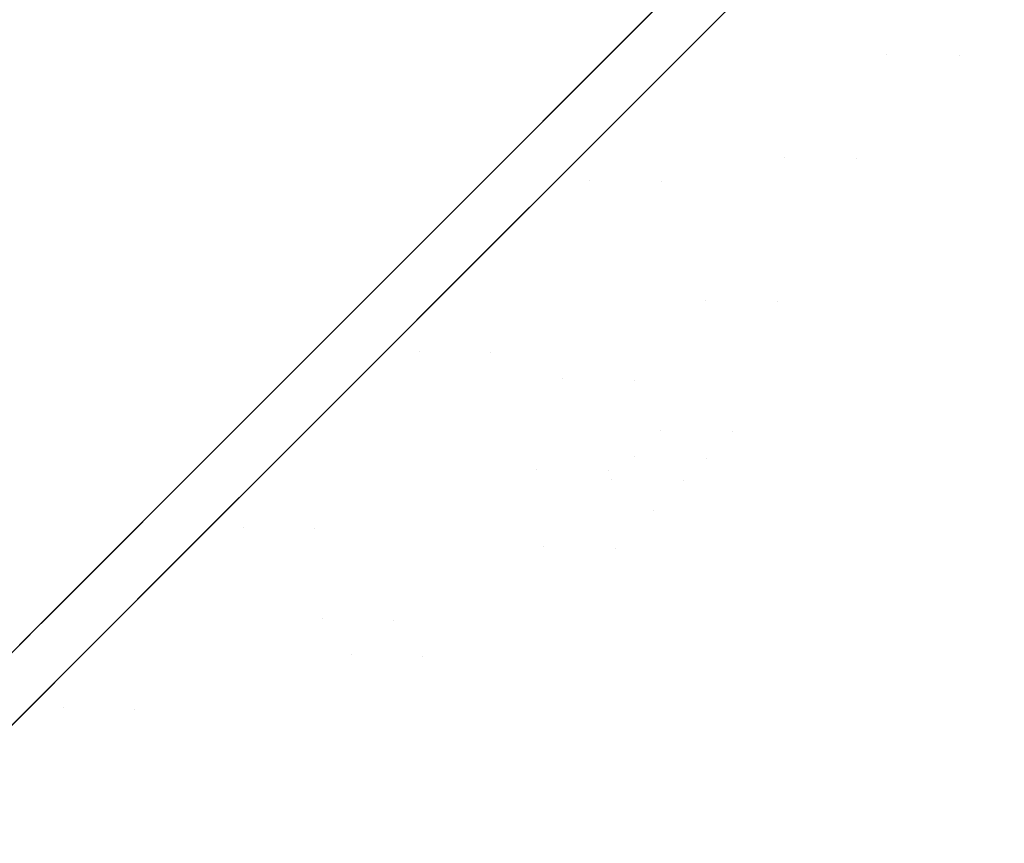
# Model space of a CAD drawing. Header units: centimetres. Extents: x -36.3 to -18.4, y -5 to 12.7.
# Tile 6 of 9: x -25.9 to -23.3, y 4.9 to 7.1. Entities that reach past the tile are written whole.
import ezdxf

# ---------------------------------------------------------------- set-up
doc = ezdxf.new("R2010")
doc.units = ezdxf.units.CM
doc.header["$LTSCALE"] = 2.54
doc.layers.add('Lucido design-1', color=7, linetype='Continuous')

# ---------------------------------------------------------------- blocks, each defined once
blk = doc.blocks.new('Gruppo-1')
at = {"color": 30, "linetype": 'Continuous', "lineweight": 9}
for points, invisible_edges in [([(-22.4788, 7.9615, -286.7691), (-22.3622, 8.0781, -287.2579), (-23.3018, 7.0091, -287.6955), (-23.3893, 6.9216, -287.3288)], 15), ([(-23.3893, 6.9216, -290.6917), (-23.3018, 7.0091, -290.325), (-22.3622, 8.0781, -290.7627), (-22.4788, 7.9615, -291.2514)], 15), ([(-23.3893, 6.9216, -287.3288), (-23.505, 6.8059, -286.9526), (-22.6331, 7.8072, -286.2677), (-22.4788, 7.9615, -286.7691)], 15), ([(-22.4788, 7.9615, -291.2514), (-22.6331, 7.8072, -291.7528), (-23.505, 6.8059, -291.0679), (-23.3893, 6.9216, -290.6917)], 15), ([(-22.8861, 7.9234, -296.4032), (-23.6223, 6.9842, -295.4376), (-23.1343, 7.4722, -294.9009)], 11), ([(-23.1343, 7.4722, -283.1196), (-23.6223, 6.9842, -282.5829), (-22.8861, 7.9234, -281.6173)], 11), ([(-23.6223, 6.9842, -282.5829), (-23.1878, 7.6217, -281.304), (-22.8861, 7.9234, -281.6173)], 11), ([(-22.8861, 7.9234, -296.4032), (-23.1878, 7.6217, -296.7165), (-23.6223, 6.9842, -295.4376)], 11), ([(-22.9446, 7.4718, -294.9156), (-23.4338, 6.9826, -295.4536), (-22.6958, 7.9241, -296.4217)], 11), ([(-23.4338, 6.9826, -295.4536), (-22.9983, 7.6217, -296.7358), (-22.6958, 7.9241, -296.4217)], 11), ([(-22.6958, 7.9241, -281.5988), (-23.4338, 6.9826, -282.5669), (-22.9446, 7.4718, -283.1049)], 11), ([(-22.6958, 7.9241, -281.5988), (-22.9983, 7.6217, -281.2847), (-23.4338, 6.9826, -282.5669)], 11), ([(-23.3619, 7.0784, -284.7626), (-23.7027, 6.7376, -284.2949), (-23.1343, 7.4722, -283.1196), (-22.7085, 7.8979, -283.7039)], 15), ([(-22.7085, 7.8979, -294.3166), (-23.1343, 7.4722, -294.9009), (-23.7027, 6.7376, -293.7256), (-23.3619, 7.0784, -293.2579)], 15), ([(-22.5178, 7.8986, -283.6907), (-22.9446, 7.4718, -283.1049), (-23.5144, 6.7354, -284.2831), (-23.1728, 7.077, -284.752)], 15), ([(-23.1728, 7.077, -293.2685), (-23.5144, 6.7354, -293.7374), (-22.9446, 7.4718, -294.9156), (-22.5178, 7.8986, -294.3299)], 15), ([(-23.5073, 7.3022, -281.0103), (-23.8437, 6.9658, -280.7389), (-23.5546, 7.4944, -279.3708), (-23.1625, 7.8865, -279.6872)], 15), ([(-23.1625, 7.8865, -298.3334), (-23.5546, 7.4944, -298.6497), (-23.8437, 6.9658, -297.2817), (-23.5073, 7.3022, -297.0102)], 15), ([(-22.9729, 7.8871, -279.6638), (-23.366, 7.4941, -279.3467), (-23.6558, 6.9641, -280.7182), (-23.3186, 7.3014, -280.9903)], 15), ([(-23.3186, 7.3014, -297.0302), (-23.6558, 6.9641, -297.3024), (-23.366, 7.4941, -298.6738), (-22.9729, 7.8871, -298.3567)], 15), ([(-22.8293, 7.611, -285.7603), (-22.6331, 7.8072, -286.2677), (-23.505, 6.8059, -286.9526), (-23.6523, 6.6586, -286.5719)], 15), ([(-23.6523, 6.6586, -291.4487), (-23.505, 6.8059, -291.0679), (-22.6331, 7.8072, -291.7528), (-22.8293, 7.611, -292.2603)], 15), ([(-23.4639, 6.6562, -286.5658), (-23.3163, 6.8038, -286.9475), (-22.4422, 7.8076, -286.2609), (-22.6389, 7.6109, -285.7521)], 15), ([(-22.6389, 7.6109, -292.2684), (-22.4422, 7.8076, -291.7596), (-23.3163, 6.8038, -291.073), (-23.4639, 6.6562, -291.4547)], 15), ([(-23.5073, 7.3022, -281.0103), (-23.1878, 7.6217, -281.304), (-23.6223, 6.9842, -282.5829), (-23.8887, 6.7178, -282.338)], 15), ([(-23.8887, 6.7178, -295.6825), (-23.6223, 6.9842, -295.4376), (-23.1878, 7.6217, -296.7165), (-23.5073, 7.3022, -297.0102)], 15), ([(-23.701, 6.7155, -282.3213), (-23.4338, 6.9826, -282.5669), (-22.9983, 7.6217, -281.2847), (-23.3186, 7.3014, -280.9903)], 15), ([(-23.3186, 7.3014, -297.0302), (-22.9983, 7.6217, -296.7358), (-23.4338, 6.9826, -295.4536), (-23.701, 6.7155, -295.6992)], 15), ([(-23.6523, 6.6586, -286.5719), (-23.8338, 6.4771, -286.1929), (-23.0713, 7.369, -285.2551), (-22.8293, 7.611, -285.7603)], 15), ([(-22.8293, 7.611, -292.2603), (-23.0713, 7.369, -292.7654), (-23.8338, 6.4771, -291.8276), (-23.6523, 6.6586, -291.4487)], 15), ([(-22.6389, 7.6109, -285.7521), (-22.8815, 7.3683, -285.2457), (-23.6459, 6.4742, -286.1858), (-23.4639, 6.6562, -286.5658)], 15), ([(-23.4639, 6.6562, -291.4547), (-23.6459, 6.4742, -291.8347), (-22.8815, 7.3683, -292.7748), (-22.6389, 7.6109, -292.2684)], 15), ([(-23.7749, 7.5499, -300.3259), (-24.2633, 7.0616, -300.6163), (-24.3926, 6.6564, -299.1929)], 10), ([(-24.3926, 6.6564, -299.1929), (-23.9651, 7.0839, -298.9372), (-23.7749, 7.5499, -300.3259)], 11), ([(-24.0764, 7.0602, -300.6456), (-24.2633, 7.0616, -300.6163), (-23.7749, 7.5499, -300.3259)], 9), ([(-23.5827, 7.5539, -277.6522), (-24.0769, 7.0597, -277.3781), (-24.2061, 6.654, -278.8021)], 10), ([(-24.2061, 6.654, -278.8021), (-23.7776, 7.0825, -279.0585), (-23.5827, 7.5539, -277.6522)], 11), ([(-23.587, 7.5496, -300.354), (-23.7776, 7.0825, -298.962), (-24.2061, 6.654, -299.2184)], 11), ([(-24.2061, 6.654, -299.2184), (-24.0764, 7.0602, -300.6456), (-23.587, 7.5496, -300.354)], 9), ([(-24.0769, 7.0597, -277.3781), (-23.5827, 7.5539, -277.6522), (-23.8879, 7.437, -277.6057)], 10), ([(-23.7749, 7.5499, -300.3259), (-23.587, 7.5496, -300.354), (-24.0764, 7.0602, -300.6456)], 9), ([(-23.9651, 7.0839, -279.0833), (-23.5546, 7.4944, -279.3708), (-23.8437, 6.9658, -280.7389), (-24.196, 6.6135, -280.4922)], 15), ([(-24.196, 6.6135, -297.5283), (-23.8437, 6.9658, -297.2817), (-23.5546, 7.4944, -298.6497), (-23.9651, 7.0839, -298.9372)], 15), ([(-24.009, 6.6109, -280.4709), (-23.6558, 6.9641, -280.7182), (-23.366, 7.4941, -279.3467), (-23.7776, 7.0825, -279.0585)], 15), ([(-23.7776, 7.0825, -298.962), (-23.366, 7.4941, -298.6738), (-23.6558, 6.9641, -297.3024), (-24.009, 6.6109, -297.5496)], 15), ([(-23.6223, 6.9842, -282.5829), (-23.1343, 7.4722, -283.1196), (-23.7027, 6.7376, -284.2949), (-24.0933, 6.347, -283.8653)], 15), ([(-24.0933, 6.347, -294.1552), (-23.7027, 6.7376, -293.7256), (-23.1343, 7.4722, -294.9009), (-23.6223, 6.9842, -295.4376)], 15), ([(-23.906, 6.3437, -283.8524), (-23.5144, 6.7354, -284.2831), (-22.9446, 7.4718, -283.1049), (-23.4338, 6.9826, -282.5669)], 15), ([(-23.4338, 6.9826, -295.4536), (-22.9446, 7.4718, -294.9156), (-23.5144, 6.7354, -293.7374), (-23.906, 6.3437, -294.1681)], 15), ([(-24.3926, 6.6564, -278.8276), (-24.2634, 7.0615, -277.4066), (-23.8879, 7.437, -277.6057)], 9), ([(-23.8879, 7.437, -277.6057), (-23.9651, 7.0839, -279.0833), (-24.3926, 6.6564, -278.8276)], 11), ([(-23.8879, 7.437, -277.6057), (-24.2634, 7.0615, -277.4066), (-24.0769, 7.0597, -277.3781)], 10), ([(-23.3619, 7.0784, -284.7626), (-23.0713, 7.369, -285.2551), (-23.8338, 6.4771, -286.1929), (-24.0519, 6.259, -285.8234)], 15), ([(-24.0519, 6.259, -292.1971), (-23.8338, 6.4771, -291.8276), (-23.0713, 7.369, -292.7654), (-23.3619, 7.0784, -293.2579)], 15), ([(-23.8645, 6.2556, -285.8154), (-23.6459, 6.4742, -286.1858), (-22.8815, 7.3683, -285.2457), (-23.1728, 7.077, -284.752)], 15), ([(-23.1728, 7.077, -293.2685), (-22.8815, 7.3683, -292.7748), (-23.6459, 6.4742, -291.8347), (-23.8645, 6.2556, -292.2051)], 15), ([(-23.8887, 6.7178, -282.338), (-24.1693, 6.4372, -282.1116), (-23.8437, 6.9658, -280.7389), (-23.5073, 7.3022, -281.0103)], 15), ([(-23.5073, 7.3022, -297.0102), (-23.8437, 6.9658, -297.2817), (-24.1693, 6.4372, -295.9089), (-23.8887, 6.7178, -295.6825)], 15), ([(-23.3186, 7.3014, -280.9903), (-23.6558, 6.9641, -280.7182), (-23.9822, 6.4342, -282.0943), (-23.701, 6.7155, -282.3213)], 15), ([(-23.701, 6.7155, -295.6992), (-23.9822, 6.4342, -295.9262), (-23.6558, 6.9641, -297.3024), (-23.3186, 7.3014, -297.0302)], 15), ([(-23.1982, 7.1127, -288.3869), (-23.1688, 7.1421, -289.0103), (-24.1891, 6.0294, -289.0103), (-24.2087, 6.0098, -288.5947)], 15), ([(-24.2087, 6.0098, -289.4259), (-24.1891, 6.0294, -289.0103), (-23.1688, 7.1421, -289.0103), (-23.1982, 7.1127, -289.6336)], 15), ([(-24.0218, 6.0057, -288.5936), (-24.0021, 6.0254, -289.0103), (-22.9792, 7.1409, -289.0103), (-23.0087, 7.1114, -288.3854)], 15), ([(-23.0087, 7.1114, -289.6351), (-22.9792, 7.1409, -289.0103), (-24.0021, 6.0254, -289.0103), (-24.0218, 6.0057, -289.4269)], 15), ([(-24.2087, 6.0098, -289.4259), (-23.1982, 7.1127, -289.6336), (-23.2392, 7.0717, -289.9715)], 11), ([(-23.2392, 7.0717, -288.049), (-23.1982, 7.1127, -288.3869), (-24.2087, 6.0098, -288.5947)], 11), ([(-24.0218, 6.0057, -288.5936), (-23.0087, 7.1114, -288.3854), (-23.0498, 7.0703, -288.0466)], 11), ([(-23.0498, 7.0703, -289.9739), (-23.0087, 7.1114, -289.6351), (-24.0218, 6.0057, -289.4269)], 11), ([(-24.196, 6.6135, -280.4922), (-24.5628, 6.2467, -280.2727), (-24.3926, 6.6564, -278.8276), (-23.9651, 7.0839, -279.0833)], 15), ([(-23.9651, 7.0839, -298.9372), (-24.3926, 6.6564, -299.1929), (-24.5628, 6.2467, -297.7478), (-24.196, 6.6135, -297.5283)], 15), ([(-23.7776, 7.0825, -279.0585), (-24.2061, 6.654, -278.8021), (-24.3767, 6.2432, -280.2509), (-24.009, 6.6109, -280.4709)], 15), ([(-24.009, 6.6109, -297.5496), (-24.3767, 6.2432, -297.7696), (-24.2061, 6.654, -299.2184), (-23.7776, 7.0825, -298.962)], 15), ([(-24.0519, 6.259, -285.8234), (-24.3075, 6.0034, -285.4724), (-23.7027, 6.7376, -284.2949), (-23.3619, 7.0784, -284.7626)], 15), ([(-23.3619, 7.0784, -293.2579), (-23.7027, 6.7376, -293.7256), (-24.3075, 6.0034, -292.5481), (-24.0519, 6.259, -292.1971)], 15), ([(-23.1728, 7.077, -284.752), (-23.5144, 6.7354, -284.2831), (-24.1208, 5.9993, -285.4636), (-23.8645, 6.2556, -285.8154)], 15), ([(-23.8645, 6.2556, -292.2051), (-24.1208, 5.9993, -292.5569), (-23.5144, 6.7354, -293.7374), (-23.1728, 7.077, -293.2685)], 15), ([(-24.8352, 6.2138, -299.4143), (-24.3926, 6.6564, -299.1929), (-24.2633, 7.0616, -300.6163)], 11), ([(-24.2633, 7.0616, -300.6163), (-24.5201, 6.8048, -300.769), (-24.8352, 6.2138, -299.4143)], 10), ([(-24.2634, 7.0615, -277.4066), (-24.3926, 6.6564, -278.8276), (-24.8352, 6.2138, -278.6062)], 11), ([(-24.8352, 6.2138, -278.6062), (-24.765, 6.5598, -277.1407), (-24.2634, 7.0615, -277.4066)], 9), ([(-24.2634, 7.0615, -277.4066), (-24.765, 6.5598, -277.1407), (-24.5164, 6.6202, -277.1343)], 10), ([(-24.6498, 6.2102, -299.4403), (-24.3277, 6.8089, -300.7953), (-24.0764, 7.0602, -300.6456)], 9), ([(-24.0764, 7.0602, -300.6456), (-24.2061, 6.654, -299.2184), (-24.6498, 6.2102, -299.4403)], 11), ([(-24.6498, 6.2102, -278.5802), (-24.2061, 6.654, -278.8021), (-24.0769, 7.0597, -277.3781)], 11), ([(-24.0769, 7.0597, -277.3781), (-24.5164, 6.6202, -277.1343), (-24.6498, 6.2102, -278.5802)], 10), ([(-24.3277, 6.8089, -300.7953), (-24.5201, 6.8048, -300.769), (-24.2633, 7.0616, -300.6163)], 9), ([(-24.5164, 6.6202, -277.1343), (-24.0769, 7.0597, -277.3781), (-24.2634, 7.0615, -277.4066)], 10), ([(-24.2633, 7.0616, -300.6163), (-24.0764, 7.0602, -300.6456), (-24.3277, 6.8089, -300.7953)], 9), ([(-23.2392, 7.0717, -289.9715), (-24.2778, 5.9407, -289.8869), (-24.2087, 6.0098, -289.4259)], 11), ([(-24.2087, 6.0098, -288.5947), (-24.2778, 5.9407, -288.1336), (-23.2392, 7.0717, -288.049)], 11), ([(-24.2778, 5.9407, -288.1336), (-23.3018, 7.0091, -287.6955), (-23.2392, 7.0717, -288.049)], 11), ([(-23.2392, 7.0717, -289.9715), (-23.3018, 7.0091, -290.325), (-24.2778, 5.9407, -289.8869)], 11), ([(-24.0218, 6.0057, -289.4269), (-24.091, 5.9365, -289.8891), (-23.0498, 7.0703, -289.9739)], 11), ([(-24.091, 5.9365, -289.8891), (-23.1125, 7.0076, -290.3283), (-23.0498, 7.0703, -289.9739)], 11), ([(-23.0498, 7.0703, -288.0466), (-24.091, 5.9365, -288.1314), (-24.0218, 6.0057, -288.5936)], 11), ([(-23.0498, 7.0703, -288.0466), (-23.1125, 7.0076, -287.6922), (-24.091, 5.9365, -288.1314)], 11), ([(-23.3893, 6.9216, -287.3288), (-23.3018, 7.0091, -287.6955), (-24.2778, 5.9407, -288.1336), (-24.3361, 5.8824, -287.8892)], 15), ([(-24.3361, 5.8824, -290.1314), (-24.2778, 5.9407, -289.8869), (-23.3018, 7.0091, -290.325), (-23.3893, 6.9216, -290.6917)], 15), ([(-24.1495, 5.878, -287.8863), (-24.091, 5.9365, -288.1314), (-23.1125, 7.0076, -287.6922), (-23.2003, 6.9199, -287.3246)], 15), ([(-23.2003, 6.9199, -290.6959), (-23.1125, 7.0076, -290.3283), (-24.091, 5.9365, -289.8891), (-24.1495, 5.878, -290.1342)], 15), ([(-24.0933, 6.347, -294.1552), (-23.6223, 6.9842, -295.4376), (-23.8887, 6.7178, -295.6825)], 11), ([(-23.8887, 6.7178, -282.338), (-23.6223, 6.9842, -282.5829), (-24.0933, 6.347, -283.8653)], 11), ([(-23.906, 6.3437, -283.8524), (-23.4338, 6.9826, -282.5669), (-23.701, 6.7155, -282.3213)], 11), ([(-23.701, 6.7155, -295.6992), (-23.4338, 6.9826, -295.4536), (-23.906, 6.3437, -294.1681)], 11), ([(-24.196, 6.6135, -280.4922), (-23.8437, 6.9658, -280.7389), (-24.1693, 6.4372, -282.1116), (-24.4631, 6.1434, -281.9058)], 15), ([(-24.4631, 6.1434, -296.1147), (-24.1693, 6.4372, -295.9089), (-23.8437, 6.9658, -297.2817), (-24.196, 6.6135, -297.5283)], 15), ([(-24.2768, 6.1397, -281.8881), (-23.9822, 6.4342, -282.0943), (-23.6558, 6.9641, -280.7182), (-24.009, 6.6109, -280.4709)], 15), ([(-24.009, 6.6109, -297.5496), (-23.6558, 6.9641, -297.3024), (-23.9822, 6.4342, -295.9262), (-24.2768, 6.1397, -296.1324)], 15), ([(-24.3361, 5.8824, -287.8892), (-24.4133, 5.8052, -287.6383), (-23.505, 6.8059, -286.9526), (-23.3893, 6.9216, -287.3288)], 15), ([(-23.3893, 6.9216, -290.6917), (-23.505, 6.8059, -291.0679), (-24.4133, 5.8052, -290.3822), (-24.3361, 5.8824, -290.1314)], 15), ([(-23.2003, 6.9199, -287.3246), (-23.3163, 6.8038, -286.9475), (-24.2269, 5.8006, -287.6349), (-24.1495, 5.878, -287.8863)], 15), ([(-24.1495, 5.878, -290.1342), (-24.2269, 5.8006, -290.3856), (-23.3163, 6.8038, -291.073), (-23.2003, 6.9199, -290.6959)], 15), ([(-24.5201, 6.8048, -300.769), (-24.7669, 6.558, -300.8692), (-24.8352, 6.2138, -299.4143)], 10), ([(-24.5814, 6.5552, -300.8986), (-24.7669, 6.558, -300.8692), (-24.5201, 6.8048, -300.769)], 9), ([(-24.6498, 6.2102, -299.4403), (-24.5814, 6.5552, -300.8986), (-24.3277, 6.8089, -300.7953)], 9), ([(-24.5201, 6.8048, -300.769), (-24.3277, 6.8089, -300.7953), (-24.5814, 6.5552, -300.8986)], 9), ([(-23.6523, 6.6586, -286.5719), (-23.505, 6.8059, -286.9526), (-24.4133, 5.8052, -287.6383), (-24.5115, 5.707, -287.3845)], 15), ([(-24.5115, 5.707, -290.6361), (-24.4133, 5.8052, -290.3822), (-23.505, 6.8059, -291.0679), (-23.6523, 6.6586, -291.4487)], 15), ([(-24.3253, 5.7022, -287.3804), (-24.2269, 5.8006, -287.6349), (-23.3163, 6.8038, -286.9475), (-23.4639, 6.6562, -286.5658)], 15), ([(-23.4639, 6.6562, -291.4547), (-23.3163, 6.8038, -291.073), (-24.2269, 5.8006, -290.3856), (-24.3253, 5.7022, -290.6401)], 15), ([(-24.0933, 6.347, -283.8653), (-23.7027, 6.7376, -284.2949), (-24.3075, 6.0034, -285.4724), (-24.6006, 5.7103, -285.1501)], 15), ([(-24.6006, 5.7103, -292.8704), (-24.3075, 6.0034, -292.5481), (-23.7027, 6.7376, -293.7256), (-24.0933, 6.347, -294.1552)], 15), ([(-23.8887, 6.7178, -295.6825), (-24.5312, 5.909, -294.5325), (-24.0933, 6.347, -294.1552)], 11), ([(-24.0933, 6.347, -283.8653), (-24.5312, 5.909, -283.488), (-23.8887, 6.7178, -282.338)], 11), ([(-24.5312, 5.909, -283.488), (-24.1693, 6.4372, -282.1116), (-23.8887, 6.7178, -282.338)], 11), ([(-23.8887, 6.7178, -295.6825), (-24.1693, 6.4372, -295.9089), (-24.5312, 5.909, -294.5325)], 11), ([(-24.4146, 5.7055, -285.1405), (-24.1208, 5.9993, -285.4636), (-23.5144, 6.7354, -284.2831), (-23.906, 6.3437, -283.8524)], 15), ([(-23.906, 6.3437, -294.1681), (-23.5144, 6.7354, -293.7374), (-24.1208, 5.9993, -292.5569), (-24.4146, 5.7055, -292.88)], 15), ([(-23.906, 6.3437, -294.1681), (-24.3451, 5.9047, -294.5464), (-23.701, 6.7155, -295.6992)], 11), ([(-24.3451, 5.9047, -294.5464), (-23.9822, 6.4342, -295.9262), (-23.701, 6.7155, -295.6992)], 11), ([(-23.701, 6.7155, -282.3213), (-24.3451, 5.9047, -283.4742), (-23.906, 6.3437, -283.8524)], 11), ([(-23.701, 6.7155, -282.3213), (-23.9822, 6.4342, -282.0943), (-24.3451, 5.9047, -283.4742)], 11), ([(-24.8352, 6.2138, -278.6062), (-24.3926, 6.6564, -278.8276), (-24.5628, 6.2467, -280.2727), (-24.9426, 5.8669, -280.0828)], 15), ([(-24.9426, 5.8669, -297.9377), (-24.5628, 6.2467, -297.7478), (-24.3926, 6.6564, -299.1929), (-24.8352, 6.2138, -299.4143)], 15), ([(-24.7574, 5.8625, -280.0605), (-24.3767, 6.2432, -280.2509), (-24.2061, 6.654, -278.8021), (-24.6498, 6.2102, -278.5802)], 15), ([(-24.6498, 6.2102, -299.4403), (-24.2061, 6.654, -299.2184), (-24.3767, 6.2432, -297.7696), (-24.7574, 5.8625, -297.96)], 15), ([(-24.5115, 5.707, -287.3845), (-24.6325, 5.586, -287.1318), (-23.8338, 6.4771, -286.1929), (-23.6523, 6.6586, -286.5719)], 15), ([(-23.6523, 6.6586, -291.4487), (-23.8338, 6.4771, -291.8276), (-24.6325, 5.586, -290.8887), (-24.5115, 5.707, -290.6361)], 15), ([(-23.4639, 6.6562, -286.5658), (-23.6459, 6.4742, -286.1858), (-24.4466, 5.5809, -287.1271), (-24.3253, 5.7022, -287.3804)], 15), ([(-24.3253, 5.7022, -290.6401), (-24.4466, 5.5809, -290.8934), (-23.6459, 6.4742, -291.8347), (-23.4639, 6.6562, -291.4547)], 15), ([(-24.765, 6.5598, -277.1407), (-24.579, 6.5576, -277.1108), (-24.5164, 6.6202, -277.1343)], 9), ([(-24.5164, 6.6202, -277.1343), (-24.579, 6.5576, -277.1108), (-24.6498, 6.2102, -278.5802)], 10), ([(-24.4631, 6.1434, -281.9058), (-24.7691, 5.8374, -281.7228), (-24.5628, 6.2467, -280.2727), (-24.196, 6.6135, -280.4922)], 15), ([(-24.196, 6.6135, -297.5283), (-24.5628, 6.2467, -297.7478), (-24.7691, 5.8374, -296.2977), (-24.4631, 6.1434, -296.1147)], 15), ([(-24.009, 6.6109, -280.4709), (-24.3767, 6.2432, -280.2509), (-24.5835, 5.833, -281.7046), (-24.2768, 6.1397, -281.8881)], 15), ([(-24.2768, 6.1397, -296.1324), (-24.5835, 5.833, -296.3159), (-24.3767, 6.2432, -297.7696), (-24.009, 6.6109, -297.5496)], 15), ([(-24.7669, 6.558, -300.8692), (-25.2868, 6.038, -301.0804), (-25.2909, 5.7581, -299.5989)], 10), ([(-25.2909, 5.7581, -299.5989), (-24.8352, 6.2138, -299.4143), (-24.7669, 6.558, -300.8692)], 11), ([(-25.1025, 6.0341, -301.1109), (-25.2868, 6.038, -301.0804), (-24.7669, 6.558, -300.8692)], 9), ([(-24.579, 6.5576, -277.1108), (-25.1031, 6.0335, -276.914), (-25.1066, 5.7535, -278.3952)], 10), ([(-25.1066, 5.7535, -278.3952), (-24.6498, 6.2102, -278.5802), (-24.579, 6.5576, -277.1108)], 11), ([(-24.5814, 6.5552, -300.8986), (-24.6498, 6.2102, -299.4403), (-25.1066, 5.7535, -299.6253)], 11), ([(-25.1066, 5.7535, -299.6253), (-25.1025, 6.0341, -301.1109), (-24.5814, 6.5552, -300.8986)], 9), ([(-25.1031, 6.0335, -276.914), (-24.579, 6.5576, -277.1108), (-24.8309, 6.494, -277.1058)], 10), ([(-24.7669, 6.558, -300.8692), (-24.5814, 6.5552, -300.8986), (-25.1025, 6.0341, -301.1109)], 9), ([(-24.8309, 6.494, -277.1058), (-24.765, 6.5598, -277.1407), (-24.8352, 6.2138, -278.6062)], 10), ([(-24.579, 6.5576, -277.1108), (-24.765, 6.5598, -277.1407), (-24.8309, 6.494, -277.1058)], 9), ([(-24.8309, 6.494, -277.1058), (-24.8352, 6.2138, -278.6062), (-25.2909, 5.7581, -278.4217)], 11), ([(-25.2909, 5.7581, -278.4217), (-25.2873, 6.0376, -276.945), (-24.8309, 6.494, -277.1058)], 9), ([(-24.8309, 6.494, -277.1058), (-25.2873, 6.0376, -276.945), (-25.1031, 6.0335, -276.914)], 10), ([(-24.0519, 6.259, -285.8234), (-23.8338, 6.4771, -286.1929), (-24.6325, 5.586, -287.1318), (-24.7779, 5.4406, -286.8854)], 15), ([(-24.7779, 5.4406, -291.1351), (-24.6325, 5.586, -290.8887), (-23.8338, 6.4771, -291.8276), (-24.0519, 6.259, -292.1971)], 15), ([(-24.5924, 5.4351, -286.8801), (-24.4466, 5.5809, -287.1271), (-23.6459, 6.4742, -286.1858), (-23.8645, 6.2556, -285.8154)], 15), ([(-23.8645, 6.2556, -292.2051), (-23.6459, 6.4742, -291.8347), (-24.4466, 5.5809, -290.8934), (-24.5924, 5.4351, -291.1404)], 15), ([(-24.5312, 5.909, -294.5325), (-24.1693, 6.4372, -295.9089), (-24.4631, 6.1434, -296.1147)], 11), ([(-24.4631, 6.1434, -281.9058), (-24.1693, 6.4372, -282.1116), (-24.5312, 5.909, -283.488)], 11), ([(-24.3451, 5.9047, -283.4742), (-23.9822, 6.4342, -282.0943), (-24.2768, 6.1397, -281.8881)], 11), ([(-24.2768, 6.1397, -296.1324), (-23.9822, 6.4342, -295.9262), (-24.3451, 5.9047, -294.5464)], 11), ([(-24.6006, 5.7103, -285.1501), (-24.9292, 5.3817, -284.867), (-24.5312, 5.909, -283.488), (-24.0933, 6.347, -283.8653)], 15), ([(-24.0933, 6.347, -294.1552), (-24.5312, 5.909, -294.5325), (-24.9292, 5.3817, -293.1535), (-24.6006, 5.7103, -292.8704)], 15), ([(-23.906, 6.3437, -283.8524), (-24.3451, 5.9047, -283.4742), (-24.744, 5.3761, -284.8567), (-24.4146, 5.7055, -285.1405)], 15), ([(-24.4146, 5.7055, -292.88), (-24.744, 5.3761, -293.1638), (-24.3451, 5.9047, -294.5464), (-23.906, 6.3437, -294.1681)], 15), ([(-24.7779, 5.4406, -286.8854), (-24.9484, 5.2701, -286.6514), (-24.3075, 6.0034, -285.4724), (-24.0519, 6.259, -285.8234)], 15), ([(-24.0519, 6.259, -292.1971), (-24.3075, 6.0034, -292.5481), (-24.9484, 5.2701, -291.3691), (-24.7779, 5.4406, -291.1351)], 15), ([(-24.9426, 5.8669, -280.0828), (-24.5628, 6.2467, -280.2727), (-24.7691, 5.8374, -281.7228), (-25.0858, 5.5207, -281.5644)], 15), ([(-25.0858, 5.5207, -296.4561), (-24.7691, 5.8374, -296.2977), (-24.5628, 6.2467, -297.7478), (-24.9426, 5.8669, -297.9377)], 15), ([(-24.901, 5.5154, -281.5458), (-24.5835, 5.833, -281.7046), (-24.3767, 6.2432, -280.2509), (-24.7574, 5.8625, -280.0605)], 15), ([(-24.7574, 5.8625, -297.96), (-24.3767, 6.2432, -297.7696), (-24.5835, 5.833, -296.3159), (-24.901, 5.5154, -296.4747)], 15), ([(-23.8645, 6.2556, -285.8154), (-24.1208, 5.9993, -285.4636), (-24.7633, 5.2642, -286.6455), (-24.5924, 5.4351, -286.8801)], 15), ([(-24.5924, 5.4351, -291.1404), (-24.7633, 5.2642, -291.375), (-24.1208, 5.9993, -292.5569), (-23.8645, 6.2556, -292.2051)], 15), ([(-24.9426, 5.8669, -280.0828), (-25.3336, 5.4759, -279.9244), (-25.2909, 5.7581, -278.4217), (-24.8352, 6.2138, -278.6062)], 15), ([(-24.8352, 6.2138, -299.4143), (-25.2909, 5.7581, -299.5989), (-25.3336, 5.4759, -298.0961), (-24.9426, 5.8669, -297.9377)], 15), ([(-24.6498, 6.2102, -278.5802), (-25.1066, 5.7535, -278.3952), (-25.1494, 5.4705, -279.9017), (-24.7574, 5.8625, -280.0605)], 15), ([(-24.7574, 5.8625, -297.96), (-25.1494, 5.4705, -298.1188), (-25.1066, 5.7535, -299.6253), (-24.6498, 6.2102, -299.4403)], 15), ([(-24.4631, 6.1434, -296.1147), (-25.0113, 5.429, -294.8437), (-24.5312, 5.909, -294.5325)], 11), ([(-24.5312, 5.909, -283.488), (-25.0113, 5.429, -283.1768), (-24.4631, 6.1434, -281.9058)], 11), ([(-25.0113, 5.429, -283.1768), (-24.7691, 5.8374, -281.7228), (-24.4631, 6.1434, -281.9058)], 11), ([(-24.4631, 6.1434, -296.1147), (-24.7691, 5.8374, -296.2977), (-25.0113, 5.429, -294.8437)], 11), ([(-24.3451, 5.9047, -294.5464), (-24.8263, 5.4235, -294.8583), (-24.2768, 6.1397, -296.1324)], 11), ([(-24.8263, 5.4235, -294.8583), (-24.5835, 5.833, -296.3159), (-24.2768, 6.1397, -296.1324)], 11), ([(-24.2768, 6.1397, -281.8881), (-24.8263, 5.4235, -283.1622), (-24.3451, 5.9047, -283.4742)], 11), ([(-24.2768, 6.1397, -281.8881), (-24.5835, 5.833, -281.7046), (-24.8263, 5.4235, -283.1622)], 11), ([(-25.8161, 5.5087, -276.7587), (-25.2873, 6.0376, -276.945), (-25.2909, 5.7581, -278.4217)], 10), ([(-25.2873, 6.0376, -276.945), (-25.8161, 5.5087, -276.7587), (-25.4981, 5.6385, -276.7657)], 10), ([(-25.7573, 5.2917, -299.7446), (-25.2909, 5.7581, -299.5989), (-25.2868, 6.038, -301.0804)], 11), ([(-25.2868, 6.038, -301.0804), (-25.5228, 5.8021, -301.1762), (-25.7573, 5.2917, -299.7446)], 10), ([(-25.5742, 5.2859, -299.7715), (-25.3314, 5.8052, -301.2041), (-25.1025, 6.0341, -301.1109)], 9), ([(-25.1025, 6.0341, -301.1109), (-25.1066, 5.7535, -299.6253), (-25.5742, 5.2859, -299.7715)], 11), ([(-25.5742, 5.2859, -278.249), (-25.1066, 5.7535, -278.3952), (-25.1031, 6.0335, -276.914)], 11), ([(-25.1031, 6.0335, -276.914), (-25.4981, 5.6385, -276.7657), (-25.5742, 5.2859, -278.249)], 10), ([(-25.3314, 5.8052, -301.2041), (-25.5228, 5.8021, -301.1762), (-25.2868, 6.038, -301.0804)], 9), ([(-25.4981, 5.6385, -276.7657), (-25.1031, 6.0335, -276.914), (-25.2873, 6.0376, -276.945)], 10), ([(-25.2868, 6.038, -301.0804), (-25.1025, 6.0341, -301.1109), (-25.3314, 5.8052, -301.2041)], 9), ([(-25.2549, 4.9082, -289.218), (-25.2451, 4.918, -289.0103), (-24.1891, 6.0294, -289.0103), (-24.2087, 6.0098, -289.4259)], 15), ([(-24.2087, 6.0098, -288.5947), (-24.1891, 6.0294, -289.0103), (-25.2451, 4.918, -289.0103)], 11), ([(-26.336, 3.8086, -289.0103), (-24.2778, 5.9407, -288.1336), (-24.2087, 6.0098, -288.5947)], 11), ([(-25.2451, 4.918, -289.0103), (-26.336, 3.8086, -289.0103), (-24.2087, 6.0098, -288.5947)], 11), ([(-24.0218, 6.0057, -288.5936), (-26.1543, 3.7991, -289.0103), (-25.0608, 4.9112, -289.0103)], 11), ([(-24.0218, 6.0057, -288.5936), (-24.091, 5.9365, -288.1314), (-26.1543, 3.7991, -289.0103)], 11), ([(-24.2087, 6.0098, -289.4259), (-24.2778, 5.9407, -289.8869), (-25.2895, 4.8736, -289.4485), (-25.2549, 4.9082, -289.218)], 15), ([(-24.6006, 5.7103, -285.1501), (-24.3075, 6.0034, -285.4724), (-24.9484, 5.2701, -286.6514), (-25.1438, 5.0747, -286.4365)], 15), ([(-25.1438, 5.0747, -291.584), (-24.9484, 5.2701, -291.3691), (-24.3075, 6.0034, -292.5481), (-24.6006, 5.7103, -292.8704)], 15), ([(-25.0706, 4.9014, -289.2186), (-25.1052, 4.8667, -289.4496), (-24.091, 5.9365, -289.8891), (-24.0218, 6.0057, -289.4269)], 15), ([(-24.0218, 6.0057, -289.4269), (-24.0021, 6.0254, -289.0103), (-25.0608, 4.9112, -289.0103), (-25.0706, 4.9014, -289.2186)], 15), ([(-25.0608, 4.9112, -289.0103), (-24.0021, 6.0254, -289.0103), (-24.0218, 6.0057, -288.5936)], 11), ([(-24.9592, 5.0683, -286.4301), (-24.7633, 5.2642, -286.6455), (-24.1208, 5.9993, -285.4636), (-24.4146, 5.7055, -285.1405)], 15), ([(-24.4146, 5.7055, -292.88), (-24.1208, 5.9993, -292.5569), (-24.7633, 5.2642, -291.375), (-24.9592, 5.0683, -291.5904)], 15), ([(-24.3361, 5.8824, -287.8892), (-24.2778, 5.9407, -288.1336), (-26.336, 3.8086, -289.0103)], 11), ([(-26.1543, 3.7991, -289.0103), (-24.091, 5.9365, -288.1314), (-24.1495, 5.878, -287.8863)], 11), ([(-25.2895, 4.8736, -289.4485), (-24.2778, 5.9407, -289.8869), (-24.3361, 5.8824, -290.1314)], 11), ([(-24.1495, 5.878, -290.1342), (-24.091, 5.9365, -289.8891), (-25.1052, 4.8667, -289.4496)], 11), ([(-25.0113, 5.429, -283.1768), (-24.5312, 5.909, -283.488), (-24.9292, 5.3817, -284.867), (-25.2894, 5.0215, -284.6336)], 15), ([(-25.2894, 5.0215, -293.387), (-24.9292, 5.3817, -293.1535), (-24.5312, 5.909, -294.5325), (-25.0113, 5.429, -294.8437)], 15), ([(-25.1051, 5.015, -284.6226), (-24.744, 5.3761, -284.8567), (-24.3451, 5.9047, -283.4742), (-24.8263, 5.4235, -283.1622)], 15), ([(-24.8263, 5.4235, -294.8583), (-24.3451, 5.9047, -294.5464), (-24.744, 5.3761, -293.1638), (-25.1051, 5.015, -293.3979)], 15), ([(-26.336, 3.8086, -289.0103), (-24.4133, 5.8052, -287.6383), (-24.3361, 5.8824, -287.8892)], 11), ([(-24.1495, 5.878, -287.8863), (-24.2269, 5.8006, -287.6349), (-26.1543, 3.7991, -289.0103)], 11), ([(-24.3361, 5.8824, -290.1314), (-25.3572, 4.8059, -289.6961), (-25.2895, 4.8736, -289.4485)], 11), ([(-24.3361, 5.8824, -290.1314), (-24.4133, 5.8052, -290.3822), (-25.3572, 4.8059, -289.6961)], 11), ([(-25.1731, 4.7988, -289.6979), (-24.2269, 5.8006, -290.3856), (-24.1495, 5.878, -290.1342)], 11), ([(-25.1052, 4.8667, -289.4496), (-25.1731, 4.7988, -289.6979), (-24.1495, 5.878, -290.1342)], 11), ([(-25.0858, 5.5207, -281.5644), (-25.4119, 5.1946, -281.4323), (-25.3336, 5.4759, -279.9244), (-24.9426, 5.8669, -280.0828)], 15), ([(-24.9426, 5.8669, -297.9377), (-25.3336, 5.4759, -298.0961), (-25.4119, 5.1946, -296.5882), (-25.0858, 5.5207, -296.4561)], 15), ([(-24.7574, 5.8625, -280.0605), (-25.1494, 5.4705, -279.9017), (-25.228, 5.1885, -281.4134), (-24.901, 5.5154, -281.5458)], 15), ([(-24.901, 5.5154, -296.4747), (-25.228, 5.1885, -296.6071), (-25.1494, 5.4705, -298.1188), (-24.7574, 5.8625, -297.96)], 15), ([(-25.0113, 5.429, -294.8437), (-24.7691, 5.8374, -296.2977), (-25.0858, 5.5207, -296.4561)], 11), ([(-25.0858, 5.5207, -281.5644), (-24.7691, 5.8374, -281.7228), (-25.0113, 5.429, -283.1768)], 11), ([(-24.8263, 5.4235, -283.1622), (-24.5835, 5.833, -281.7046), (-24.901, 5.5154, -281.5458)], 11), ([(-24.901, 5.5154, -296.4747), (-24.5835, 5.833, -296.3159), (-24.8263, 5.4235, -294.8583)], 11), ([(-24.4133, 5.8052, -287.6383), (-26.336, 3.8086, -289.0103), (-25.4668, 4.6963, -288.0711)], 11), ([(-25.283, 4.689, -288.0688), (-26.1543, 3.7991, -289.0103), (-24.2269, 5.8006, -287.6349)], 11), ([(-25.5228, 5.8021, -301.1762), (-25.8181, 5.5067, -301.2444), (-25.7573, 5.2917, -299.7446)], 10), ([(-25.6352, 5.5014, -301.2747), (-25.8181, 5.5067, -301.2444), (-25.5228, 5.8021, -301.1762)], 9), ([(-25.5228, 5.8021, -301.1762), (-25.3314, 5.8052, -301.2041), (-25.6352, 5.5014, -301.2747)], 9), ([(-25.5742, 5.2859, -299.7715), (-25.6352, 5.5014, -301.2747), (-25.3314, 5.8052, -301.2041)], 9), ([(-24.5115, 5.707, -287.3845), (-24.4133, 5.8052, -287.6383), (-25.4668, 4.6963, -288.0711)], 11), ([(-25.3572, 4.8059, -289.6961), (-24.4133, 5.8052, -290.3822), (-24.5115, 5.707, -290.6361)], 11), ([(-25.283, 4.689, -288.0688), (-24.2269, 5.8006, -287.6349), (-24.3253, 5.7022, -287.3804)], 11), ([(-24.3253, 5.7022, -290.6401), (-24.2269, 5.8006, -290.3856), (-25.1731, 4.7988, -289.6979)], 11), ([(-25.2909, 5.7581, -278.4217), (-25.7573, 5.2917, -278.2759), (-25.8163, 5.5086, -276.7587), (-25.8161, 5.5087, -276.7587)], 11), ([(-25.7573, 5.2917, -278.2759), (-25.2909, 5.7581, -278.4217), (-25.3336, 5.4759, -279.9244), (-25.7338, 5.0757, -279.7993)], 15), ([(-25.7338, 5.0757, -298.2212), (-25.3336, 5.4759, -298.0961), (-25.2909, 5.7581, -299.5989), (-25.7573, 5.2917, -299.7446)], 15), ([(-25.5506, 5.0693, -279.7763), (-25.1494, 5.4705, -279.9017), (-25.1066, 5.7535, -278.3952), (-25.5742, 5.2859, -278.249)], 15), ([(-25.5742, 5.2859, -299.7715), (-25.1066, 5.7535, -299.6253), (-25.1494, 5.4705, -298.1188), (-25.5506, 5.0693, -298.2442)], 15), ([(-24.5115, 5.707, -290.6361), (-25.4668, 4.6963, -289.9494), (-25.3572, 4.8059, -289.6961)], 11), ([(-25.4668, 4.6963, -288.0711), (-24.6325, 5.586, -287.1318), (-24.5115, 5.707, -287.3845)], 11), ([(-24.5115, 5.707, -290.6361), (-24.6325, 5.586, -290.8887), (-25.4668, 4.6963, -289.9494)], 11), ([(-25.1438, 5.0747, -286.4365), (-25.3628, 4.8557, -286.2478), (-24.9292, 5.3817, -284.867), (-24.6006, 5.7103, -285.1501)], 15), ([(-24.6006, 5.7103, -292.8704), (-24.9292, 5.3817, -293.1535), (-25.3628, 4.8557, -291.7727), (-25.1438, 5.0747, -291.584)], 15), ([(-25.283, 4.689, -289.9517), (-24.4466, 5.5809, -290.8934), (-24.3253, 5.7022, -290.6401)], 11), ([(-24.3253, 5.7022, -287.3804), (-24.4466, 5.5809, -287.1271), (-25.283, 4.689, -288.0688)], 11), ([(-25.1731, 4.7988, -289.6979), (-25.283, 4.689, -289.9517), (-24.3253, 5.7022, -290.6401)], 11), ([(-24.4146, 5.7055, -285.1405), (-24.744, 5.3761, -284.8567), (-25.1788, 4.8487, -286.2409), (-24.9592, 5.0683, -286.4301)], 15), ([(-24.9592, 5.0683, -291.5904), (-25.1788, 4.8487, -291.7796), (-24.744, 5.3761, -293.1638), (-24.4146, 5.7055, -292.88)], 15), ([(-25.8161, 5.5087, -276.7587), (-25.6341, 5.5025, -276.7377), (-25.4981, 5.6385, -276.7657)], 9), ([(-25.4981, 5.6385, -276.7657), (-25.6341, 5.5025, -276.7377), (-25.5742, 5.2859, -278.249)], 10), ([(-24.7779, 5.4406, -286.8854), (-24.6325, 5.586, -287.1318), (-25.4668, 4.6963, -288.0711), (-25.5395, 4.6236, -287.948)], 15), ([(-25.5395, 4.6236, -290.0726), (-25.4668, 4.6963, -289.9494), (-24.6325, 5.586, -290.8887), (-24.7779, 5.4406, -291.1351)], 15), ([(-25.3558, 4.6161, -287.9453), (-25.283, 4.689, -288.0688), (-24.4466, 5.5809, -287.1271), (-24.5924, 5.4351, -286.8801)], 15), ([(-24.5924, 5.4351, -291.1404), (-24.4466, 5.5809, -290.8934), (-25.283, 4.689, -289.9517), (-25.3558, 4.6161, -290.0752)], 15), ([(-25.0858, 5.5207, -296.4561), (-25.5259, 4.9144, -295.0763), (-25.0113, 5.429, -294.8437)], 11), ([(-25.0113, 5.429, -283.1768), (-25.5259, 4.9144, -282.9442), (-25.0858, 5.5207, -281.5644)], 11), ([(-25.5259, 4.9144, -282.9442), (-25.4119, 5.1946, -281.4323), (-25.0858, 5.5207, -281.5644)], 11), ([(-25.0858, 5.5207, -296.4561), (-25.4119, 5.1946, -296.5882), (-25.5259, 4.9144, -295.0763)], 11), ([(-26.2319, 4.8171, -278.1705), (-26.3597, 4.9651, -276.6592), (-25.8163, 5.5086, -276.7587)], 9), ([(-25.8163, 5.5086, -276.7587), (-26.3597, 4.9651, -276.6592), (-26.1781, 4.9585, -276.6258)], 10), ([(-25.8181, 5.5067, -301.2444), (-26.3593, 4.9656, -301.3693), (-26.2319, 4.8171, -299.85)], 10), ([(-26.1777, 4.9589, -301.4007), (-26.3593, 4.9656, -301.3693), (-25.8181, 5.5067, -301.2444)], 9), ([(-25.8163, 5.5086, -276.7587), (-25.7573, 5.2917, -278.2759), (-26.2319, 4.8171, -278.1705)], 11), ([(-26.2319, 4.8171, -299.85), (-25.7573, 5.2917, -299.7446), (-25.8181, 5.5067, -301.2444)], 11), ([(-25.8163, 5.5086, -276.7587), (-26.1781, 4.9585, -276.6258), (-25.6341, 5.5025, -276.7377)], 9), ([(-25.6341, 5.5025, -276.7377), (-26.1781, 4.9585, -276.6258), (-26.05, 4.8101, -278.1434)], 10), ([(-25.8181, 5.5067, -301.2444), (-25.6352, 5.5014, -301.2747), (-26.1777, 4.9589, -301.4007)], 9), ([(-26.05, 4.8101, -299.8771), (-26.1777, 4.9589, -301.4007), (-25.6352, 5.5014, -301.2747)], 9), ([(-26.05, 4.8101, -278.1434), (-25.5742, 5.2859, -278.249), (-25.6341, 5.5025, -276.7377)], 11), ([(-25.6352, 5.5014, -301.2747), (-25.5742, 5.2859, -299.7715), (-26.05, 4.8101, -299.8771)], 11), ([(-25.6341, 5.5025, -276.7377), (-25.8161, 5.5087, -276.7587), (-25.8163, 5.5086, -276.7587)], 9), ([(-24.8263, 5.4235, -294.8583), (-25.3422, 4.9076, -295.0914), (-24.901, 5.5154, -296.4747)], 11), ([(-25.3422, 4.9076, -295.0914), (-25.228, 5.1885, -296.6071), (-24.901, 5.5154, -296.4747)], 11), ([(-24.901, 5.5154, -281.5458), (-25.3422, 4.9076, -282.9291), (-24.8263, 5.4235, -283.1622)], 11), ([(-24.901, 5.5154, -281.5458), (-25.228, 5.1885, -281.4134), (-25.3422, 4.9076, -282.9291)], 11), ([(-25.7338, 5.0757, -279.7993), (-25.3336, 5.4759, -279.9244), (-25.4119, 5.1946, -281.4323), (-25.7457, 4.8608, -281.328)], 15), ([(-25.7457, 4.8608, -296.6925), (-25.4119, 5.1946, -296.5882), (-25.3336, 5.4759, -298.0961), (-25.7338, 5.0757, -298.2212)], 15), ([(-25.5626, 4.8539, -281.3088), (-25.228, 5.1885, -281.4134), (-25.1494, 5.4705, -279.9017), (-25.5506, 5.0693, -279.7763)], 15), ([(-25.5506, 5.0693, -298.2442), (-25.1494, 5.4705, -298.1188), (-25.228, 5.1885, -296.6071), (-25.5626, 4.8539, -296.7117)], 15), ([(-25.5395, 4.6236, -287.948), (-25.6247, 4.5384, -287.831), (-24.9484, 5.2701, -286.6514), (-24.7779, 5.4406, -286.8854)], 15), ([(-24.7779, 5.4406, -291.1351), (-24.9484, 5.2701, -291.3691), (-25.6247, 4.5384, -290.1895), (-25.5395, 4.6236, -290.0726)], 15), ([(-25.2894, 5.0215, -284.6336), (-25.6754, 4.6355, -284.4591), (-25.5259, 4.9144, -282.9442), (-25.0113, 5.429, -283.1768)], 15), ([(-25.0113, 5.429, -294.8437), (-25.5259, 4.9144, -295.0763), (-25.6754, 4.6355, -293.5614), (-25.2894, 5.0215, -293.387)], 15), ([(-24.8263, 5.4235, -283.1622), (-25.3422, 4.9076, -282.9291), (-25.4921, 4.628, -284.4477), (-25.1051, 5.015, -284.6226)], 15), ([(-25.1051, 5.015, -293.3979), (-25.4921, 4.628, -293.5728), (-25.3422, 4.9076, -295.0914), (-24.8263, 5.4235, -294.8583)], 15), ([(-24.5924, 5.4351, -286.8801), (-24.7633, 5.2642, -286.6455), (-25.4413, 4.5306, -287.828), (-25.3558, 4.6161, -287.9453)], 15), ([(-25.3558, 4.6161, -290.0752), (-25.4413, 4.5306, -290.1925), (-24.7633, 5.2642, -291.375), (-24.5924, 5.4351, -291.1404)], 15), ([(-25.2894, 5.0215, -284.6336), (-24.9292, 5.3817, -284.867), (-25.3628, 4.8557, -286.2478), (-25.603, 4.6155, -286.0921)], 15), ([(-25.603, 4.6155, -291.9284), (-25.3628, 4.8557, -291.7727), (-24.9292, 5.3817, -293.1535), (-25.2894, 5.0215, -293.387)], 15), ([(-25.4195, 4.608, -286.0848), (-25.1788, 4.8487, -286.2409), (-24.744, 5.3761, -284.8567), (-25.1051, 5.015, -284.6226)], 15), ([(-25.1051, 5.015, -293.3979), (-24.744, 5.3761, -293.1638), (-25.1788, 4.8487, -291.7796), (-25.4195, 4.608, -291.9357)], 15), ([(-25.7338, 5.0757, -279.7993), (-26.141, 4.6684, -279.7089), (-26.2319, 4.8171, -278.1705), (-25.7573, 5.2917, -278.2759)], 15), ([(-25.7573, 5.2917, -299.7446), (-26.2319, 4.8171, -299.85), (-26.141, 4.6684, -298.3116), (-25.7338, 5.0757, -298.2212)], 15), ([(-25.5742, 5.2859, -278.249), (-26.05, 4.8101, -278.1434), (-25.9589, 4.661, -279.6857), (-25.5506, 5.0693, -279.7763)], 15), ([(-25.5506, 5.0693, -298.2442), (-25.9589, 4.661, -298.3348), (-26.05, 4.8101, -299.8771), (-25.5742, 5.2859, -299.7715)], 15), ([(-25.1438, 5.0747, -286.4365), (-24.9484, 5.2701, -286.6514), (-25.6247, 4.5384, -287.831), (-25.7224, 4.4407, -287.7236)], 15), ([(-25.7224, 4.4407, -290.297), (-25.6247, 4.5384, -290.1895), (-24.9484, 5.2701, -291.3691), (-25.1438, 5.0747, -291.584)], 15), ([(-25.5392, 4.4327, -287.7203), (-25.4413, 4.5306, -287.828), (-24.7633, 5.2642, -286.6455), (-24.9592, 5.0683, -286.4301)], 15), ([(-24.9592, 5.0683, -291.5904), (-24.7633, 5.2642, -291.375), (-25.4413, 4.5306, -290.1925), (-25.5392, 4.4327, -290.3002)], 15), ([(-25.5259, 4.9144, -295.0763), (-25.4119, 5.1946, -296.5882), (-25.7457, 4.8608, -296.6925)], 11), ([(-25.7457, 4.8608, -281.328), (-25.4119, 5.1946, -281.4323), (-25.5259, 4.9144, -282.9442)], 11), ([(-25.3422, 4.9076, -282.9291), (-25.228, 5.1885, -281.4134), (-25.5626, 4.8539, -281.3088)], 11), ([(-25.5626, 4.8539, -296.7117), (-25.228, 5.1885, -296.6071), (-25.3422, 4.9076, -295.0914)], 11), ([(-25.7457, 4.8608, -281.328), (-26.0854, 4.5211, -281.2526), (-26.141, 4.6684, -279.7089), (-25.7338, 5.0757, -279.7993)], 15), ([(-25.7338, 5.0757, -298.2212), (-26.141, 4.6684, -298.3116), (-26.0854, 4.5211, -296.7679), (-25.7457, 4.8608, -296.6925)], 15), ([(-25.5506, 5.0693, -279.7763), (-25.9589, 4.661, -279.6857), (-25.9031, 4.5133, -281.2332), (-25.5626, 4.8539, -281.3088)], 15), ([(-25.5626, 4.8539, -296.7117), (-25.9031, 4.5133, -296.7873), (-25.9589, 4.661, -298.3348), (-25.5506, 5.0693, -298.2442)], 15), ([(-25.7224, 4.4407, -287.7236), (-25.8319, 4.3312, -287.6292), (-25.3628, 4.8557, -286.2478), (-25.1438, 5.0747, -286.4365)], 15), ([(-25.1438, 5.0747, -291.584), (-25.3628, 4.8557, -291.7727), (-25.8319, 4.3312, -290.3913), (-25.7224, 4.4407, -290.297)], 15), ([(-24.9592, 5.0683, -286.4301), (-25.1788, 4.8487, -286.2409), (-25.649, 4.3229, -287.6257), (-25.5392, 4.4327, -287.7203)], 15), ([(-25.5392, 4.4327, -290.3002), (-25.649, 4.3229, -290.3948), (-25.1788, 4.8487, -291.7796), (-24.9592, 5.0683, -291.5904)], 15), ([(-25.603, 4.6155, -286.0921), (-25.8604, 4.3581, -285.9758), (-25.6754, 4.6355, -284.4591), (-25.2894, 5.0215, -284.6336)], 15), ([(-25.2894, 5.0215, -293.387), (-25.6754, 4.6355, -293.5614), (-25.8604, 4.3581, -292.0447), (-25.603, 4.6155, -291.9284)], 15), ([(-25.1051, 5.015, -284.6226), (-25.4921, 4.628, -284.4477), (-25.6776, 4.3499, -285.9682), (-25.4195, 4.608, -286.0848)], 15), ([(-25.4195, 4.608, -291.9357), (-25.6776, 4.3499, -292.0523), (-25.4921, 4.628, -293.5728), (-25.1051, 5.015, -293.3979)], 15)]:
    blk.add_3dface(points, dxfattribs=dict(at, invisible_edges=invisible_edges))
blk = doc.blocks.new('Gruppo-2-1')
at = {"color": 7}
blk.add_blockref('Gruppo-1', (0, 0), dxfattribs=at)
blk = doc.blocks.new('Gruppo-4-1')
at = {"color": 7}
blk.add_blockref('Gruppo-2-1', (0, 0), dxfattribs=at)

msp = doc.modelspace()

# ---------------------------------------------------------------- block references
at = {"layer": 'Lucido design-1', "color": 7}
msp.add_blockref('Gruppo-4-1', (0, 0), dxfattribs=at)

doc.saveas('drawing.dxf')
